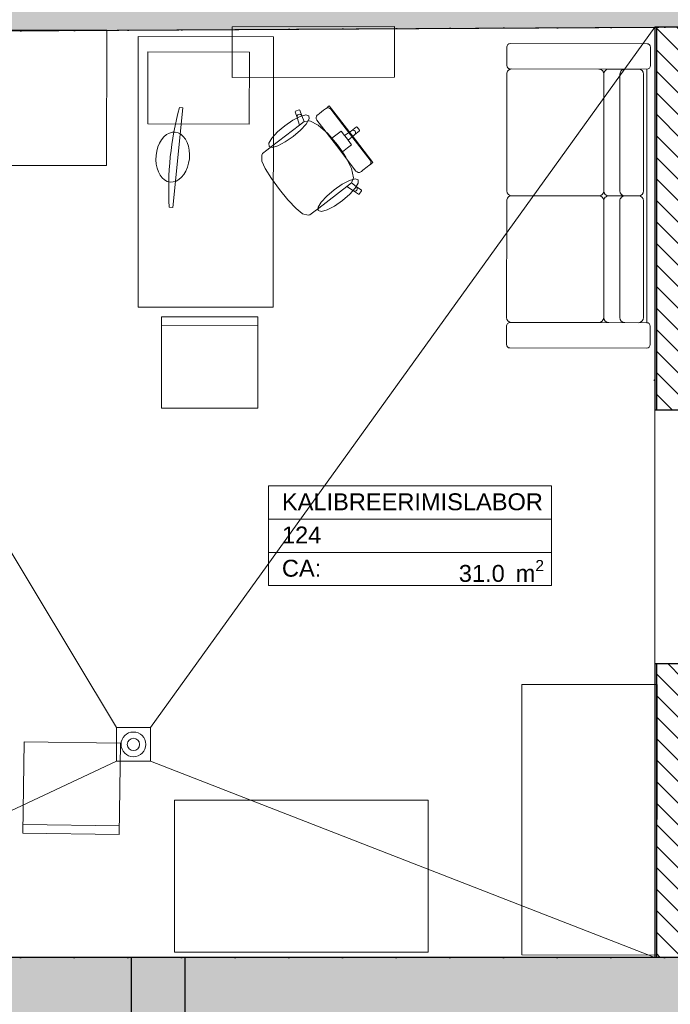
# Model space of a CAD drawing. Header units: millimetres. Extents: x -63554 to 200, y -19084 to 40052.
# Tile 5 of 120: x -57369 to -53518, y 5953 to 11776. Entities that reach past the tile are written whole.
import ezdxf
from ezdxf.enums import TextEntityAlignment as Align

# ---------------------------------------------------------------- set-up
doc = ezdxf.new("R2010")
doc.units = ezdxf.units.MM
doc.header["$MEASUREMENT"] = 0
doc.linetypes.add('Dotted', pattern=[317.499995, 0, -317.499995])
for name, color, linetype in [('1232_Kandvad vaheseinad', 7, 'Continuous'), ('1241_Välisseinad', 7, 'Continuous'), ('New_014_Ruumi netopind', 7, 'Continuous'), ('New_1311_Vaheseinad', 7, 'Continuous'), ('New_1321_Põranda kattetarindid', 7, 'Continuous'), ('New_Archicad Door Markers', 7, 'Continuous'), ('New_Archicad Doors', 7, 'Continuous'), ('New_SA-mööbel', 7, 'Continuous'), ('SA-mööbel', 7, 'Continuous')]:
    doc.layers.add(name, color=color, linetype=linetype)
for name, color, linetype, lineweight in [('1232_Kandvad vaheseinad_Pen_No__101', 252, 'Continuous', 13), ('1232_Kandvad vaheseinad_Pen_No__41', 7, 'Continuous', 25), ('1241_Välisseinad_Pen_No__101', 252, 'Continuous', 13), ('1241_Välisseinad_Pen_No__41', 7, 'Continuous', 25), ('1311_Vaheseinad_Pen_No__41', 7, 'Continuous', 25), ('_trapid_Pen_No__141', 7, 'Continuous', 20), ('New_1311_Vaheseinad_Pen_No__101', 252, 'Continuous', 13), ('New_1311_Vaheseinad_Pen_No__41', 7, 'Continuous', 25), ('New_1321_Põranda kattetarindid_Pen_No__41', 7, 'Continuous', 25), ('New_Archicad Door Markers_Pen_No__7', 7, 'Continuous', 35), ('New_Archicad Doors_Pen_No__101', 252, 'Continuous', 13), ('New_Archicad Zone Stamps_Pen_No__1', 7, 'Continuous', 13), ('New_Archicad Zone Stamps_Pen_No__7', 7, 'Continuous', 35), ('New_SA-mööbel_Pen_No__101', 252, 'Continuous', 13), ('SA-mööbel_Pen_No__101', 252, 'Continuous', 13)]:
    doc.layers.add(name, color=color, linetype=linetype, lineweight=lineweight)
doc.layers.add('New_Archicad Door Markers_Pen_No__5', color=7, linetype='Continuous', lineweight=25, true_color=0x40a5ff)
doc.styles.add('GENERATED_STYLE_1', font='arial.ttf')
doc.styles.add('GENERATED_STYLE_2', font='arial.ttf')
pattern_1 = [(0, (0, 0), (0, 86.60254), [0, -50]), (0, (25, 43.3), (0, 86.60254), [0, -50])]
pattern_2 = [(135, (0, 0), (63.63961, 63.63961), [])]
pattern_3 = [(225, (0, 0), (-63.63961, 63.63961), [])]

# ---------------------------------------------------------------- blocks, each defined once
blk = doc.blocks.new('KALIBREERIMISLABOR_124_13_1', base_point=(-55058.9, 8723.8))
at = {"layer": 'New_Archicad Zone Stamps_Pen_No__1', "color": 7, "linetype": 'Continuous', "lineweight": 13}
for p, q in [((-54221.9, 9018.4), (-55895.8, 9018.4)), ((-55895.8, 9018.4), (-55895.8, 8429.1)), ((-55895.8, 9018.4), (-54221.9, 9018.4)), ((-55895.8, 8822), (-55895.8, 9018.4)), ((-54221.9, 8429.1), (-54221.9, 9018.4)), ((-54221.9, 9018.4), (-54221.9, 8822)), ((-54221.9, 8822), (-55895.8, 8822)), ((-55895.8, 8822), (-54221.9, 8822)), ((-55895.8, 8625.6), (-55895.8, 8822)), ((-54221.9, 8822), (-54221.9, 8625.6)), ((-54221.9, 8625.6), (-55895.8, 8625.6)), ((-55895.8, 8625.6), (-54221.9, 8625.6)), ((-55895.8, 8429.1), (-55895.8, 8625.6)), ((-54221.9, 8625.6), (-54221.9, 8429.1)), ((-55895.8, 8429.1), (-54221.9, 8429.1)), ((-54221.9, 8429.1), (-55895.8, 8429.1))]:
    blk.add_line(p, q, dxfattribs=at)
at = {"layer": 'New_Archicad Zone Stamps_Pen_No__7', "color": 7, "lineweight": 35, "insert": (-54770.1, 8580.3), "char_height": 100, "attachment_point": 1, "style": 'GENERATED_STYLE_2'}
blk.add_mtext('\\A1;{\\pql;\\pt0,350;\\fArial|b0|i0|c0|p0;\\W1.000000;31.0\\fArial|b0|i0|c0|p0;\\W1.000000;\\A1{\\H.66x;\\S^  ;}\\fArial|b0|i0|c0|p0;\\W1.000000; m\\fArial|b0|i0|c0|p0;\\W1.000000;\\A1{\\H.66x;\\S2^  ;}}', dxfattribs=at)
at = {"layer": 'New_Archicad Zone Stamps_Pen_No__7', "color": 7, "lineweight": 35, "style": 'GENERATED_STYLE_2'}
for tag, p in [('ROOM_NAME', (-55817.2, 8974.6)), ('DUMMY_861', (-54300.5, 8998.8)), ('DUMMY_862', (-54300.5, 8802.4)), ('ROOM_NUMBER', (-55817.2, 8778.2)), ('ceilingCode', (-55817.2, 8581.8))]:
    blk.add_attdef(tag, text='', height=100, dxfattribs=at).set_placement(p, align=Align.TOP_LEFT)
blk = doc.blocks.new('Slab_163_1', base_point=(-59270, 6230))
at = {"layer": 'New_1321_Põranda kattetarindid_Pen_No__41', "color": 7, "linetype": 'Dotted', "lineweight": 25, "flags": 128}
blk.add_lwpolyline([(-59270, 6230), (-50807.7, 6230), (-50290, 6230), (-50290, 6150), (-47340, 6150), (-47340, 8250), (-50540, 8250), (-50540, 11749), (-59270, 11699.8)], close=True, dxfattribs=at)
blk = doc.blocks.new('Wall_12_1', base_point=(-59270, 11699.8))
at = {"layer": '1232_Kandvad vaheseinad_Pen_No__101', "linetype": 'Continuous', "lineweight": 0, "true_color": 0x4c4c4c}
blk.add_hatch(color=251, dxfattribs=at).paths.add_polyline_path([(-59270, 11699.8), (-50390, 11749.8), (-50390, 12149.8), (-59270, 12099.8)])
at = {"layer": '1232_Kandvad vaheseinad_Pen_No__41', "color": 7, "linetype": 'Continuous', "lineweight": 25, "flags": 128}
blk.add_lwpolyline([(-59270, 11699.8), (-50390, 11749.8)], dxfattribs=at)
blk = doc.blocks.new('Wall_13_1', base_point=(-56390, 6230))
at = {"layer": '1232_Kandvad vaheseinad_Pen_No__101', "linetype": 'Continuous', "lineweight": 0, "true_color": 0x4c4c4c}
for points in [[(-56390, 5830), (-50290, 5830), (-50290, 6230), (-56390, 6230)], [(-50460, 6230), (-50450, 6206.5), (-50450, 6230)], [(-50450, 6230), (-50450, 6206.5), (-50300, 5853.5), (-50300, 6230)], [(-50290, 6230), (-50300, 6230), (-50300, 5853.5), (-50290, 5830)], [(-50290, 6230), (-50290, 6150), (-50285, 6150), (-50285, 6230)]]:
    blk.add_hatch(color=251, dxfattribs=at).paths.add_polyline_path(points)
at = {"layer": '1232_Kandvad vaheseinad_Pen_No__41', "color": 7, "linetype": 'Continuous', "lineweight": 25, "flags": 128}
for points in [[(-50290, 6230), (-56390, 6230)], [(-56390, 5830), (-50290, 5830)]]:
    blk.add_lwpolyline(points, dxfattribs=at)
at = {"layer": '1311_Vaheseinad_Pen_No__41', "color": 7, "linetype": 'Continuous', "lineweight": 25}
for p, q in [((-50450, 6230), (-50460, 6230)), ((-50450, 6230), (-50300, 6230)), ((-50300, 6230), (-50290, 6230))]:
    blk.add_line(p, q, dxfattribs=at)
at = {"layer": '1311_Vaheseinad_Pen_No__41', "color": 7, "linetype": 'Continuous', "lineweight": 25, "flags": 128}
blk.add_lwpolyline([(-50290, 5830), (-50290, 6230)], dxfattribs=at)
blk = doc.blocks.new('Simple Door Opening[18]_1')
at = {"layer": 'New_Archicad Doors_Pen_No__101', "color": 252, "linetype": 'Continuous', "lineweight": 13}
for p, q in [((-53600, 9466), (-53610, 9466)), ((-53450, 9466), (-53600, 9466)), ((-53440, 9466), (-53450, 9466)), ((-53600, 7966), (-53610, 7966)), ((-53450, 7966), (-53600, 7966)), ((-53440, 7966), (-53450, 7966))]:
    blk.add_line(p, q, dxfattribs=at)
blk = doc.blocks.new('Wall_55_1', base_point=(-53610, 11731.7))
at = {"layer": 'New_1311_Vaheseinad_Pen_No__101', "linetype": 'Continuous', "lineweight": 13}
h = blk.add_hatch(dxfattribs=at)
h.set_pattern_fill('PLASTER_0001', color=252, style=0, pattern_type=2)
h.set_pattern_definition(pattern_1)
h.paths.add_polyline_path([(-53600, 11731.7), (-53610, 11731.7), (-53610, 11726.7), (-53600, 11727)])
h = blk.add_hatch(dxfattribs=at)
h.set_pattern_fill('PLASTER_0001', color=252, style=0, pattern_type=2)
h.set_pattern_definition(pattern_1)
h.paths.add_polyline_path([(-53610, 11731.7), (-53610, 9466), (-53600, 9466), (-53600, 11731.7)])
h = blk.add_hatch(dxfattribs=at)
h.set_pattern_fill('MASONRY_BLOCK_0001', color=252, style=0, pattern_type=2)
h.set_pattern_definition(pattern_2)
h.paths.add_polyline_path([(-53450, 11732.6), (-53600, 11731.7), (-53600, 11727), (-53450, 11732.3)])
h = blk.add_hatch(dxfattribs=at)
h.set_pattern_fill('MASONRY_BLOCK_0001', color=252, style=0, pattern_type=2)
h.set_pattern_definition(pattern_2)
h.paths.add_polyline_path([(-53600, 11731.7), (-53600, 9466), (-53450, 9466), (-53450, 11732.6)])
h = blk.add_hatch(dxfattribs=at)
h.set_pattern_fill('PLASTER_0001', color=252, style=0, pattern_type=2)
h.set_pattern_definition(pattern_1)
h.paths.add_polyline_path([(-53450, 11732.6), (-53450, 11732.3), (-53440, 11732.6)])
h = blk.add_hatch(dxfattribs=at)
h.set_pattern_fill('PLASTER_0001', color=252, style=0, pattern_type=2)
h.set_pattern_definition(pattern_1)
h.paths.add_polyline_path([(-53450, 11732.6), (-53450, 9466), (-53440, 9466), (-53440, 11732.6)])
h = blk.add_hatch(dxfattribs=at)
h.set_pattern_fill('PLASTER_0001', color=252, style=0, pattern_type=2)
h.set_pattern_definition(pattern_1)
h.paths.add_polyline_path([(-53610, 6230), (-53600, 6230), (-53600, 7966), (-53610, 7966)])
h = blk.add_hatch(dxfattribs=at)
h.set_pattern_fill('MASONRY_BLOCK_0001', color=252, style=0, pattern_type=2)
h.set_pattern_definition(pattern_2)
h.paths.add_polyline_path([(-53600, 6230), (-53450, 6230), (-53450, 7966), (-53600, 7966)])
h = blk.add_hatch(dxfattribs=at)
h.set_pattern_fill('PLASTER_0001', color=252, style=0, pattern_type=2)
h.set_pattern_definition(pattern_1)
h.paths.add_polyline_path([(-53450, 6230), (-53440, 6230), (-53440, 7966), (-53450, 7966)])
at = {"layer": 'New_1311_Vaheseinad_Pen_No__41', "color": 7, "linetype": 'Continuous', "lineweight": 25}
for p, q in [((-53600, 11731.7), (-53600, 9466)), ((-53450, 9466), (-53450, 11732.6)), ((-53600, 9466), (-53610, 9466)), ((-53450, 9466), (-53600, 9466)), ((-53440, 9466), (-53450, 9466)), ((-53600, 7966), (-53610, 7966)), ((-53600, 7966), (-53600, 6230)), ((-53450, 7966), (-53600, 7966)), ((-53450, 6230), (-53450, 7966)), ((-53440, 7966), (-53450, 7966))]:
    blk.add_line(p, q, dxfattribs=at)
at = {"layer": 'New_1311_Vaheseinad_Pen_No__41', "color": 7, "linetype": 'Continuous', "lineweight": 25, "flags": 128}
for points in [[(-53610, 11731.7), (-53610, 9466)], [(-53600, 11731.7), (-53610, 11731.7)], [(-53450, 11732.6), (-53600, 11731.7)], [(-53440, 11732.6), (-53450, 11732.6)], [(-53440, 9736), (-53440, 11732.6)], [(-53440, 9576), (-53440, 9726)], [(-53440, 9466), (-53440, 9566)], [(-53610, 7966), (-53610, 6230)], [(-53440, 6230), (-53440, 7966)], [(-53600, 6230), (-53610, 6230)], [(-53450, 6230), (-53600, 6230)], [(-53440, 6230), (-53450, 6230)]]:
    blk.add_lwpolyline(points, dxfattribs=at)
at = {"layer": 'New_Archicad Doors', "color": 252, "linetype": 'Continuous', "lineweight": 13}
blk.add_blockref('Simple Door Opening[18]_1', (0, 0), dxfattribs=at)
blk = doc.blocks.new('D Marker 26_13')
at = {"layer": 'New_Archicad Door Markers_Pen_No__5', "color": 161, "linetype": 'Continuous', "lineweight": 25, "true_color": 0x40a5ff}
blk.add_line((0, -341.4), (0, 300), dxfattribs=at)
at = {"layer": 'New_Archicad Door Markers_Pen_No__7', "color": 7, "lineweight": 35, "insert": (-227.4, -498), "char_height": 100, "attachment_point": 7, "style": 'GENERATED_STYLE_1'}
blk.add_mtext('\\A1;{\\pql;\\pt0;\\fArial|b0|i0|c0|p0;\\W1.000000;SU-11p\\fArial|b0|i0|c0|p0;\\W1.000000;\\fArial|b0|i0|c0|p0;\\W1.000000;\\fArial|b0|i0|c0|p0;\\W1.000000;}', dxfattribs=at)
blk = doc.blocks.new('Door 26[19]_1')
at = {"layer": 'New_Archicad Doors_Pen_No__101', "color": 252, "linetype": 'Continuous', "lineweight": 13}
for p, q in [((-52575, 9736), (-52612, 9736)), ((-52575, 9736), (-52612, 9736)), ((-52575, 9726), (-52575, 9736)), ((-52575, 9726), (-52575, 9736)), ((-52575, 9681), (-52575, 9726)), ((-52575, 9681), (-52575, 9726)), ((-51575, 9726), (-51575, 9736)), ((-51575, 9726), (-51575, 9736)), ((-51575, 9736), (-51538, 9736)), ((-51575, 9736), (-51538, 9736)), ((-51575, 9681), (-51575, 9726)), ((-51575, 9681), (-51575, 9726)), ((-52575, 9681), (-52535, 9681)), ((-52575, 9566), (-52575, 9681)), ((-52575, 9576), (-52575, 9681)), ((-52575, 9576), (-52575, 9681)), ((-51615, 9681), (-52535, 9681)), ((-52535, 9681), (-52535, 9566)), ((-51615, 9566), (-51615, 9681)), ((-51615, 9681), (-51575, 9681)), ((-51575, 9681), (-51575, 9566)), ((-51575, 9576), (-51575, 9681)), ((-51575, 9576), (-51575, 9681)), ((-52575, 9566), (-52612, 9566)), ((-52575, 9566), (-52612, 9566)), ((-52575, 9566), (-52575, 9576)), ((-52575, 9566), (-52575, 9576)), ((-52535, 9566), (-52575, 9566)), ((-52535, 9566), (-51615, 9566)), ((-51575, 9566), (-51615, 9566)), ((-51615, 9566), (-51615, 8646)), ((-51575, 9566), (-51575, 9576)), ((-51575, 9566), (-51575, 9576)), ((-51575, 9566), (-51538, 9566)), ((-51575, 9566), (-51538, 9566))]:
    blk.add_line(p, q, dxfattribs=at)
blk.add_arc((-51615, 9566), 920, 180, 270, dxfattribs=at)
at = {"layer": 'New_Archicad Door Markers', "color": 161, "lineweight": 25, "true_color": 0x40a5ff, "zscale": 1000}
blk.add_blockref('D Marker 26_13', (-52075, 9736), dxfattribs=at)
blk = doc.blocks.new('Wall_56_1', base_point=(-53610, 9566))
at = {"layer": 'New_1311_Vaheseinad_Pen_No__101', "linetype": 'Continuous', "lineweight": 13}
h = blk.add_hatch(dxfattribs=at)
h.set_pattern_fill('PLASTER_0001', color=252, style=0, pattern_type=2)
h.set_pattern_definition(pattern_1)
h.paths.add_polyline_path([(-53610, 9726), (-53610, 9736), (-53615, 9736), (-53615, 9726)])
h = blk.add_hatch(dxfattribs=at)
h.set_pattern_fill('MASONRY_BLOCK_0001', color=252, style=0, pattern_type=2)
h.set_pattern_definition(pattern_3)
h.paths.add_polyline_path([(-53610, 9576), (-53610, 9726), (-53615, 9726), (-53615, 9576)])
h = blk.add_hatch(dxfattribs=at)
h.set_pattern_fill('PLASTER_0001', color=252, style=0, pattern_type=2)
h.set_pattern_definition(pattern_1)
h.paths.add_polyline_path([(-53440, 9736), (-53440, 9726), (-52575, 9726), (-52575, 9736)])
h = blk.add_hatch(dxfattribs=at)
h.set_pattern_fill('MASONRY_BLOCK_0001', color=252, style=0, pattern_type=2)
h.set_pattern_definition(pattern_3)
h.paths.add_polyline_path([(-53440, 9726), (-53440, 9576), (-52575, 9576), (-52575, 9726)])
h = blk.add_hatch(dxfattribs=at)
h.set_pattern_fill('PLASTER_0001', color=252, style=0, pattern_type=2)
h.set_pattern_definition(pattern_1)
h.paths.add_polyline_path([(-51575, 9736), (-51575, 9726), (-50540.3, 9726), (-50540, 9736)])
h = blk.add_hatch(dxfattribs=at)
h.set_pattern_fill('MASONRY_BLOCK_0001', color=252, style=0, pattern_type=2)
h.set_pattern_definition(pattern_3)
h.paths.add_polyline_path([(-51575, 9726), (-51575, 9576), (-50544.7, 9576), (-50540.3, 9726)])
h = blk.add_hatch(dxfattribs=at)
h.set_pattern_fill('MASONRY_BLOCK_0001', color=252, style=0, pattern_type=2)
h.set_pattern_definition(pattern_3)
h.paths.add_polyline_path([(-50540, 9576), (-50540, 9726), (-50540.3, 9726), (-50544.7, 9576)])
h = blk.add_hatch(dxfattribs=at)
h.set_pattern_fill('PLASTER_0001', color=252, style=0, pattern_type=2)
h.set_pattern_definition(pattern_1)
h.paths.add_polyline_path([(-50540.3, 9726), (-50540, 9726), (-50540, 9736)])
h = blk.add_hatch(dxfattribs=at)
h.set_pattern_fill('PLASTER_0001', color=252, style=0, pattern_type=2)
h.set_pattern_definition(pattern_1)
h.paths.add_polyline_path([(-53610, 9566), (-53610, 9576), (-53615, 9576), (-53615, 9566)])
h = blk.add_hatch(dxfattribs=at)
h.set_pattern_fill('PLASTER_0001', color=252, style=0, pattern_type=2)
h.set_pattern_definition(pattern_1)
h.paths.add_polyline_path([(-52575, 9576), (-53440, 9576), (-53440, 9566), (-52575, 9566)])
h = blk.add_hatch(dxfattribs=at)
h.set_pattern_fill('PLASTER_0001', color=252, style=0, pattern_type=2)
h.set_pattern_definition(pattern_1)
h.paths.add_polyline_path([(-50544.7, 9576), (-51575, 9576), (-51575, 9566), (-50545, 9566)])
h = blk.add_hatch(dxfattribs=at)
h.set_pattern_fill('PLASTER_0001', color=252, style=0, pattern_type=2)
h.set_pattern_definition(pattern_1)
h.paths.add_polyline_path([(-50544.7, 9576), (-50545, 9566), (-50540, 9566), (-50540, 9576)])
at = {"layer": 'New_1311_Vaheseinad_Pen_No__41', "color": 7, "linetype": 'Continuous', "lineweight": 25}
for p, q in [((-52575, 9726), (-53440, 9726)), ((-52575, 9736), (-52612, 9736)), ((-52575, 9726), (-52575, 9736)), ((-52575, 9681), (-52575, 9726)), ((-51575, 9736), (-51538, 9736)), ((-51575, 9726), (-51575, 9736)), ((-50540.3, 9726), (-51575, 9726)), ((-51575, 9681), (-51575, 9726)), ((-52575, 9576), (-52575, 9681)), ((-51575, 9576), (-51575, 9681)), ((-53440, 9576), (-52575, 9576)), ((-52575, 9566), (-52612, 9566)), ((-52575, 9566), (-52575, 9576)), ((-51575, 9576), (-50544.7, 9576)), ((-51575, 9566), (-51575, 9576)), ((-51575, 9566), (-51538, 9566))]:
    blk.add_line(p, q, dxfattribs=at)
at = {"layer": 'New_1311_Vaheseinad_Pen_No__41', "color": 7, "linetype": 'Continuous', "lineweight": 25, "flags": 128}
for points in [[(-52575, 9736), (-53440, 9736)], [(-53440, 9726), (-53440, 9576)], [(-50540, 9736), (-51575, 9736)], [(-53440, 9566), (-52575, 9566)], [(-51575, 9566), (-50545, 9566)]]:
    blk.add_lwpolyline(points, dxfattribs=at)
at = {"layer": 'New_Archicad Doors', "color": 252, "linetype": 'Continuous', "lineweight": 13}
blk.add_blockref('Door 26[19]_1', (0, 0), dxfattribs=at)
blk = doc.blocks.new('Wall_153_1', base_point=(-56390, 6230))
at = {"layer": '1241_Välisseinad_Pen_No__101', "linetype": 'Continuous', "lineweight": 0, "true_color": 0x4c4c4c}
for points in [[(-56710, 6230), (-59270, 6230), (-59270, 5790), (-56710, 5790)], [(-56710, 5790), (-56390, 6230), (-56710, 6230)]]:
    blk.add_hatch(color=251, dxfattribs=at).paths.add_polyline_path(points)
at = {"layer": '1241_Välisseinad_Pen_No__41', "color": 7, "linetype": 'Continuous', "lineweight": 25, "flags": 128}
for points in [[(-56390, 6230), (-59270, 6230)], [(-59270, 5790), (-56710, 5790)]]:
    blk.add_lwpolyline(points, dxfattribs=at)
blk = doc.blocks.new('Office Cabinet 26[64]_1', base_point=(-54952.2, 7160.3))
at = {"layer": 'New_SA-mööbel_Pen_No__101', "color": 252, "linetype": 'Continuous', "lineweight": 13, "flags": 128}
blk.add_lwpolyline([(-54952.2, 7160.3), (-56452.2, 7160.3), (-56452.2, 6260.3), (-54952.2, 6260.3)], close=True, dxfattribs=at)
blk = doc.blocks.new('Office Desk Rect 26[138]_1', base_point=(-56854.1, 11713))
at = {"layer": 'New_SA-mööbel_Pen_No__101', "color": 252, "linetype": 'Continuous', "lineweight": 13, "flags": 128}
blk.add_lwpolyline([(-56854.1, 11713), (-58454.1, 11714.1), (-58454.6, 10914.1), (-56854.6, 10913)], close=True, dxfattribs=at)
blk = doc.blocks.new('Office Desk Rect 26[139]_1', base_point=(-53597.7, 6243.9))
at = {"layer": 'New_SA-mööbel_Pen_No__101', "color": 252, "linetype": 'Continuous', "lineweight": 13, "flags": 128}
blk.add_lwpolyline([(-53597.7, 6243.9), (-53596.7, 7843.9), (-54396.7, 7844.5), (-54397.7, 6244.5)], close=True, dxfattribs=at)
blk = doc.blocks.new('Sofa 26[142]_1', base_point=(-54486.3, 11634.4))
at = {"layer": 'SA-mööbel_Pen_No__101', "color": 252, "linetype": 'Continuous', "lineweight": 13}
for p, q in [((-54486.4, 11504.4), (-54486.3, 11614.4)), ((-54466.3, 11634.4), (-53656.3, 11633.9)), ((-53636.3, 11613.9), (-53636.4, 11503.9)), ((-53656.4, 11483.9), (-54466.4, 11484.4)), ((-54456.4, 11484.4), (-53941.7, 11484.1)), ((-53706.4, 11483.9), (-53881.7, 11484)), ((-53656.4, 11483.9), (-53657.4, 9983.9)), ((-54486.9, 10764.4), (-54486.4, 11454.4)), ((-53911.7, 11454.1), (-53912.1, 10764.1)), ((-53911.7, 11454.1), (-53912.1, 10764.1)), ((-53816.4, 11454), (-53816.9, 10764)), ((-53676.9, 10763.9), (-53676.4, 11453.9)), ((-53942.1, 10734.1), (-54456.9, 10734.4)), ((-54456.9, 10734.4), (-53942.1, 10734.1)), ((-53882.1, 10734), (-53706.9, 10733.9)), ((-53706.9, 10733.9), (-53882.1, 10734)), ((-54487.4, 10014.4), (-54486.9, 10704.4)), ((-53912.2, 10704.1), (-53912.6, 10014.1)), ((-53912.2, 10704.1), (-53912.6, 10014.1)), ((-53816.9, 10704), (-53817.4, 10014)), ((-53677.4, 10013.9), (-53676.9, 10703.9)), ((-54487.5, 9854.4), (-54487.4, 9964.4)), ((-54467.4, 9984.4), (-53657.4, 9983.9)), ((-53942.6, 9984.1), (-54457.4, 9984.4)), ((-53882.6, 9984), (-53707.4, 9983.9)), ((-53637.4, 9963.9), (-53637.5, 9853.9)), ((-53657.5, 9833.9), (-54467.5, 9834.4))]:
    blk.add_line(p, q, dxfattribs=at)
for centre, radius, start, end in [((-54466.3, 11614.4), 20, 89.96242, 179.96242), ((-53656.3, 11613.9), 20, 359.96242, 89.96242), ((-54466.4, 11504.4), 20, 179.96242, 269.96242), ((-54456.4, 11454.4), 30, 89.96242, 179.96242), ((-53941.7, 11454.1), 30, 359.96242, 89.96242), ((-53881.7, 11454), 30, 89.96242, 179.96242), ((-53786.4, 11454), 30, 89.96242, 179.96242), ((-53706.4, 11453.9), 30, 359.96242, 89.96242), ((-53656.4, 11503.9), 20, 269.96242, 359.96242), ((-54456.9, 10764.4), 30, 179.96242, 269.96242), ((-54456.9, 10704.4), 30, 89.96242, 179.96242), ((-53942.1, 10764.1), 30, 269.96242, 359.96242), ((-53942.2, 10704.1), 30, 359.96242, 89.96242), ((-53882.2, 10704), 30, 89.96242, 179.96242), ((-53882.1, 10764), 30, 179.96242, 269.96242), ((-53786.9, 10764), 30, 179.96242, 269.96242), ((-53786.9, 10704), 30, 89.96242, 179.96242), ((-53706.9, 10763.9), 30, 269.96242, 359.96242), ((-53706.9, 10703.9), 30, 359.96242, 89.96242), ((-54457.4, 10014.4), 30, 179.96242, 269.96242), ((-54467.4, 9964.4), 20, 89.96242, 179.96242), ((-53942.6, 10014.1), 30, 269.96242, 359.96242), ((-53882.6, 10014), 30, 179.96242, 269.96242), ((-53787.4, 10014), 30, 179.96242, 269.96242), ((-53707.4, 10013.9), 30, 269.96242, 359.96242), ((-53657.4, 9963.9), 20, 359.96242, 89.96242), ((-54467.5, 9854.4), 20, 179.96242, 269.96242), ((-53657.5, 9853.9), 20, 269.96242, 359.96242)]:
    blk.add_arc(centre, radius, start, end, dxfattribs=at)
blk = doc.blocks.new('Chair 10 26[249]_1', base_point=(-57349.6, 6965.3))
at = {"layer": 'New_SA-mööbel_Pen_No__101', "color": 252, "linetype": 'Continuous', "lineweight": 13}
blk.add_line((-57348.9, 7015.3), (-56779, 7007.4), dxfattribs=at)
at = {"layer": 'New_SA-mööbel_Pen_No__101', "color": 252, "linetype": 'Continuous', "lineweight": 13, "flags": 128}
blk.add_lwpolyline([(-57342.1, 7505.3), (-56772.2, 7497.4), (-56779.6, 6957.5), (-57349.6, 6965.3)], close=True, dxfattribs=at)
blk = doc.blocks.new('Chair 10 26[254]_1', base_point=(-55960.3, 10017.8))
at = {"layer": 'New_SA-mööbel_Pen_No__101', "color": 252, "linetype": 'Continuous', "lineweight": 13}
blk.add_line((-55960.3, 9967.8), (-56530.3, 9968.2), dxfattribs=at)
at = {"layer": 'New_SA-mööbel_Pen_No__101', "color": 252, "linetype": 'Continuous', "lineweight": 13, "flags": 128}
blk.add_lwpolyline([(-55960.6, 9477.8), (-56530.6, 9478.2), (-56530.3, 10018.2), (-55960.3, 10017.8)], close=True, dxfattribs=at)
blk = doc.blocks.new('Office Desk Rect 26[255]_1', base_point=(-56668.4, 10075.7))
at = {"layer": 'New_SA-mööbel_Pen_No__101', "color": 252, "linetype": 'Continuous', "lineweight": 13, "flags": 128}
blk.add_lwpolyline([(-56668.4, 10075.7), (-56667.3, 11675.7), (-55867.3, 11675.2), (-55868.4, 10075.2)], close=True, dxfattribs=at)
blk = doc.blocks.new('Monitor (LCD) 26[257]_1', base_point=(-56395, 10657.8))
at = {"layer": 'New_SA-mööbel_Pen_No__101', "color": 252, "linetype": 'Continuous', "lineweight": 13, "flags": 128}
blk.add_lwpolyline([(-56463.6, 10664.8), (-56403.5, 11255.2), (-56423.4, 11257.2, 0.041015), (-56477.7, 10964.5, 0.041015), (-56483.5, 10666.8)], format="xyb", close=True, dxfattribs=at)
blk.add_lwpolyline([(-56448.4, 11110.6), (-56465.7, 11110.1), (-56482.9, 11105.2), (-56499.6, 11095.9), (-56515.1, 11082.5), (-56529.1, 11065.6), (-56541.1, 11045.5), (-56550.7, 11022.9), (-56557.7, 10998.5), (-56561.8, 10973.1), (-56562.9, 10947.3), (-56561, 10922), (-56556.1, 10897.9), (-56548.4, 10875.8), (-56538.2, 10856.4), (-56525.6, 10840.2), (-56511.2, 10827.8), (-56495.3, 10819.4), (-56478.4, 10815.4), (-56461.1, 10815.9), (-56443.9, 10820.9), (-56427.2, 10830.2), (-56411.7, 10843.5), (-56397.7, 10860.5), (-56385.7, 10880.6), (-56376.1, 10903.2), (-56369.1, 10927.6), (-56365, 10953), (-56363.9, 10978.8), (-56365.8, 11004.1), (-56370.7, 11028.2), (-56378.4, 11050.2), (-56388.6, 11069.7), (-56401.2, 11085.9), (-56415.6, 11098.3), (-56431.5, 11106.7)], close=True, dxfattribs=at)
blk = doc.blocks.new('Book Shelf 01 17[258]_1', base_point=(-56110.8, 11433.1))
at = {"layer": 'New_SA-mööbel_Pen_No__101', "color": 252, "linetype": 'Continuous', "lineweight": 13, "flags": 128}
blk.add_lwpolyline([(-56110.8, 11433.1), (-55150.9, 11435.9), (-55151.7, 11735.9), (-56111.7, 11733.1)], close=True, dxfattribs=at)
blk = doc.blocks.new('Office Chair 06 26[299]_1', base_point=(-56021.3, 11017.1))
at = {"layer": 'New_SA-mööbel_Pen_No__101', "color": 252, "linetype": 'Continuous', "lineweight": 13}
for p, q in [((-55737.4, 11235.5), (-55714.8, 11243.5)), ((-55714.8, 11243.5), (-55711, 11241.6)), ((-55711, 11241.6), (-55698.4, 11206.6)), ((-55595.6, 11220.1), (-55570.1, 11239.8)), ((-55570.1, 11239.8), (-55559.6, 11247.8)), ((-55559.6, 11247.8), (-55556, 11250.6)), ((-55556, 11250.6), (-55547.9, 11256.9)), ((-55549, 11254), (-55556, 11250.7)), ((-55541, 11254.3), (-55549, 11254)), ((-55547.9, 11256.9), (-55544.4, 11259.6)), ((-55544.4, 11259.6), (-55536.6, 11265.6)), ((-55533.5, 11251.5), (-55541, 11254.3)), ((-55536.6, 11265.6), (-55407.7, 11098.1)), ((-55527.3, 11246), (-55533.5, 11251.5)), ((-55411.3, 11095.3), (-55527.3, 11246)), ((-55739.2, 11231.7), (-55737.4, 11235.5)), ((-55726.7, 11196.7), (-55739.2, 11231.7)), ((-55727.6, 11202.5), (-55726.2, 11208.2)), ((-55726.7, 11196.7), (-55727.6, 11202.5)), ((-55712.7, 11152.7), (-55726.7, 11196.7)), ((-55726.2, 11208.2), (-55722.7, 11212.9)), ((-55722.7, 11212.9), (-55717.7, 11215.8)), ((-55717.7, 11215.8), (-55711.9, 11216.7)), ((-55711.9, 11216.7), (-55706.2, 11215.2)), ((-55706.2, 11215.2), (-55701.5, 11211.7)), ((-55701.5, 11211.7), (-55698.4, 11206.6)), ((-55698.4, 11206.6), (-55685.3, 11173.6)), ((-55615.1, 11197.3), (-55612.8, 11204.9)), ((-55614.4, 11189.2), (-55615.1, 11197.3)), ((-55610.7, 11181.9), (-55614.4, 11189.2)), ((-55612.8, 11204.9), (-55607.7, 11210.8)), ((-55494.7, 11031.2), (-55610.7, 11181.9)), ((-55607.7, 11210.8), (-55604.2, 11213.6)), ((-55604.2, 11213.6), (-55595.6, 11220.1)), ((-55878.4, 11025.2), (-55712.7, 11152.7)), ((-55685.5, 11173.6), (-55712.7, 11152.7)), ((-55685.5, 11173.6), (-55685.3, 11173.6)), ((-55685.3, 11173.6), (-55652.6, 11176.9)), ((-55652.6, 11176.9), (-55603.5, 11152)), ((-55603.5, 11152), (-55545.5, 11102.7)), ((-55405.4, 11118.9), (-55376.2, 11141.4)), ((-55376.2, 11141.4), (-55372, 11140.8)), ((-55372, 11140.8), (-55364.6, 11131.2)), ((-55357.3, 11121.7), (-55364.6, 11131.2)), ((-55545.5, 11102.7), (-55520.8, 11074.5)), ((-55520.8, 11074.5), (-55490.1, 11098.1)), ((-55520.8, 11074.5), (-55487.6, 11036.6)), ((-55490.1, 11098.1), (-55466.4, 11116.4)), ((-55466.4, 11116.4), (-55446.1, 11089.9)), ((-55446.1, 11089.9), (-55405.4, 11118.9)), ((-55446.1, 11089.9), (-55435.7, 11076.5)), ((-55425.4, 11063.1), (-55435.7, 11076.5)), ((-55425.4, 11063.1), (-55387, 11095)), ((-55411.3, 11095.3), (-55295.3, 10944.6)), ((-55278.9, 10930.6), (-55407.7, 11098.1)), ((-55405.4, 11118.9), (-55400.2, 11121.5)), ((-55400.2, 11121.5), (-55394.4, 11121.8)), ((-55394.4, 11121.8), (-55388.8, 11119.9)), ((-55388.8, 11119.9), (-55384.4, 11116)), ((-55387, 11095), (-55357.8, 11117.5)), ((-55387, 11095), (-55383.2, 11099.4)), ((-55381.8, 11110.8), (-55384.4, 11116)), ((-55383.2, 11099.4), (-55381.3, 11104.9)), ((-55381.3, 11104.9), (-55381.8, 11110.8)), ((-55357.8, 11117.5), (-55357.3, 11121.7)), ((-55907, 11003.2), (-55878.4, 11025.2)), ((-55494.7, 11031.2), (-55378.7, 10880.4)), ((-55459.4, 10994.8), (-55487.6, 11036.6)), ((-55459.4, 10994.8), (-55428.8, 11018.4)), ((-55428.8, 11018.4), (-55405.1, 11036.6)), ((-55405.1, 11036.6), (-55425.4, 11063.1)), ((-55936, 10941.3), (-55935.6, 10975.4)), ((-55935.6, 10975.4), (-55931.6, 10984.3)), ((-55931.6, 10984.3), (-55907, 11003.2)), ((-55438.5, 10963.7), (-55459.4, 10994.8)), ((-55405.7, 10895), (-55438.5, 10963.7)), ((-55935.4, 10939), (-55936, 10941.3)), ((-55915.9, 10896.1), (-55935.4, 10939)), ((-55879.6, 10837.3), (-55915.9, 10896.1)), ((-55394.3, 10841.1), (-55405.7, 10895)), ((-55337.9, 10885.2), (-55312.3, 10904.8)), ((-55312.3, 10904.8), (-55301.9, 10912.9)), ((-55301.9, 10912.9), (-55298.2, 10915.7)), ((-55298.2, 10915.7), (-55290.1, 10921.9)), ((-55293.2, 10921.6), (-55298.2, 10915.7)), ((-55295.3, 10944.6), (-55291.6, 10937.2)), ((-55290.8, 10929.2), (-55293.2, 10921.6)), ((-55291.6, 10937.2), (-55290.8, 10929.2)), ((-55290.1, 10921.9), (-55286.6, 10924.6)), ((-55286.6, 10924.6), (-55278.9, 10930.6)), ((-55879.1, 10836.4), (-55879.6, 10837.3)), ((-55832.2, 10771.4), (-55879.1, 10836.4)), ((-55405.8, 10810.4), (-55394.3, 10841.1)), ((-55378.7, 10880.4), (-55372.5, 10875)), ((-55372.5, 10875), (-55364.9, 10872.2)), ((-55364.9, 10872.2), (-55357, 10872.5)), ((-55357, 10872.5), (-55350, 10875.9)), ((-55350, 10875.9), (-55346.4, 10878.6)), ((-55346.4, 10878.6), (-55337.9, 10885.2)), ((-55598.7, 10661.8), (-55433, 10789.3)), ((-55405.9, 10810.2), (-55433, 10789.3)), ((-55433, 10789.3), (-55394.1, 10764.5)), ((-55405.9, 10810.2), (-55405.8, 10810.4)), ((-55377.3, 10789.2), (-55405.8, 10810.4)), ((-55373.2, 10785), (-55377.3, 10789.2)), ((-55346.6, 10768.1), (-55377.3, 10789.2)), ((-55373.3, 10768.3), (-55371, 10773.7)), ((-55371, 10779.6), (-55373.2, 10785)), ((-55371, 10773.7), (-55371, 10779.6)), ((-55832.2, 10771.4), (-55781.4, 10709.5)), ((-55394.1, 10764.5), (-55388.7, 10762.2)), ((-55394.1, 10764.5), (-55363.5, 10743.4)), ((-55388.7, 10762.2), (-55382.9, 10762.1)), ((-55382.9, 10762.1), (-55377.5, 10764.2)), ((-55377.5, 10764.2), (-55373.3, 10768.3)), ((-55363.5, 10743.4), (-55359.3, 10744.2)), ((-55359.3, 10744.2), (-55345.8, 10763.9)), ((-55345.8, 10763.9), (-55346.6, 10768.1)), ((-55781.4, 10709.5), (-55780.7, 10708.7)), ((-55780.7, 10708.7), (-55733.1, 10658.6)), ((-55733.1, 10658.6), (-55696.6, 10628.7)), ((-55627.3, 10639.8), (-55598.7, 10661.8)), ((-55696.6, 10628.7), (-55694.6, 10627.6)), ((-55694.6, 10627.6), (-55661.5, 10619.2)), ((-55661.5, 10619.2), (-55651.9, 10620.9)), ((-55651.9, 10620.9), (-55627.3, 10639.8))]:
    blk.add_line(p, q, dxfattribs=at)
at = {"layer": 'New_SA-mööbel_Pen_No__101', "color": 252, "linetype": 'Continuous', "lineweight": 13, "flags": 128}
for points in [[(-55799.7, 11148.8), (-55752.6, 11181.2), (-55709, 11203.7), (-55675.4, 11213.1), (-55657, 11207.8), (-55656.6, 11188.7), (-55674.3, 11158.6), (-55707.3, 11122.2), (-55750.6, 11085), (-55797.6, 11052.7), (-55841.3, 11030.1), (-55874.8, 11020.8), (-55893.2, 11026.1), (-55893.6, 11045.2), (-55876, 11075.2), (-55843, 11111.6)], [(-55459.1, 10706.2), (-55415.7, 10743.4), (-55382.8, 10779.8), (-55365.1, 10809.8), (-55365.5, 10829), (-55383.9, 10834.3), (-55417.5, 10824.9), (-55461.1, 10802.3), (-55508.2, 10770), (-55551.5, 10732.8), (-55584.5, 10696.4), (-55602.1, 10666.4), (-55601.7, 10647.2), (-55583.3, 10641.9), (-55549.8, 10651.3), (-55506.1, 10673.8)]]:
    blk.add_lwpolyline(points, close=True, dxfattribs=at)
blk = doc.blocks.new('Wall_209_1', base_point=(-56390, 130))
at = {"layer": '1241_Välisseinad_Pen_No__101', "linetype": 'Continuous', "lineweight": 0, "true_color": 0x4c4c4c}
for points in [[(-56390, 6235), (-56710, 6235), (-56710, 6230), (-56390, 6230)], [(-56390, 6230), (-56710, 6230), (-56710, 1620), (-56390, 1620)]]:
    blk.add_hatch(color=251, dxfattribs=at).paths.add_polyline_path(points)
at = {"layer": '1241_Välisseinad_Pen_No__41', "color": 7, "linetype": 'Continuous', "lineweight": 25, "flags": 128}
for points in [[(-56710, 6230), (-56710, 1620)], [(-56390, 1620), (-56390, 6230)]]:
    blk.add_lwpolyline(points, dxfattribs=at)
blk = doc.blocks.new('Underdesk Drawer 26[321]_1', base_point=(-56009.9, 11584.5))
at = {"layer": 'New_SA-mööbel_Pen_No__101', "color": 252, "linetype": 'Continuous', "lineweight": 13, "flags": 128}
blk.add_lwpolyline([(-56009.9, 11584.5), (-56010.2, 11158.5), (-56610.2, 11158.9), (-56609.9, 11584.9)], close=True, dxfattribs=at)

msp = doc.modelspace()

# ---------------------------------------------------------------- linework, layer by layer
at = {"layer": '_trapid_Pen_No__141', "color": 7, "linetype": 'Continuous', "lineweight": 20, "flags": 128}
for points in [[(-53610, 6230), (-59270, 6230), (-59270, 11699.8), (-53610, 11731.7)], [(-56595.9, 7590), (-56595.9, 7389.9), (-56795.9, 7389.9), (-56795.9, 7590)]]:
    msp.add_lwpolyline(points, close=True, dxfattribs=at)
for points in [[(-56595.9, 7590), (-53610, 11731.7)], [(-56795.9, 7590), (-59270, 11699.8)], [(-56795.9, 7389.9), (-59270, 6230)], [(-56595.9, 7389.9), (-53610, 6230)]]:
    msp.add_lwpolyline(points, dxfattribs=at)
at = {"layer": '_trapid_Pen_No__141', "color": 7, "linetype": 'Continuous', "lineweight": 20}
for radius in [73.2, 36.6]:
    msp.add_circle((-56695.9, 7489.9), radius, dxfattribs=at)
at = {"layer": 'New_014_Ruumi netopind', "color": 254, "linetype": 'Continuous', "lineweight": 0, "true_color": 0xfdf2d0, "flags": 128}
msp.add_lwpolyline([(-53610, 6230), (-53610, 11731.7), (-59270, 11699.8), (-59270, 6230), (-56390, 6230)], close=True, dxfattribs=at)

# ---------------------------------------------------------------- block references
at = {"layer": '1232_Kandvad vaheseinad', "color": 7, "lineweight": 25}
for name, p in [('Wall_12_1', (-59270, 11699.8)), ('Wall_13_1', (-56390, 6230))]:
    msp.add_blockref(name, p, dxfattribs=at)
at = {"layer": '1241_Välisseinad', "color": 7, "lineweight": 25}
for name, p in [('Wall_209_1', (-56390, 130)), ('Wall_153_1', (-56390, 6230))]:
    msp.add_blockref(name, p, dxfattribs=at)
at = {"layer": 'New_014_Ruumi netopind', "color": 252, "linetype": 'Continuous', "lineweight": 13}
msp.add_blockref('KALIBREERIMISLABOR_124_13_1', (-55058.9, 8723.8), dxfattribs=at).add_auto_attribs({'ROOM_NAME': 'KALIBREERIMISLABOR', 'ROOM_NUMBER': '124', 'ceilingCode': 'CA: '})
at = {"layer": 'New_1311_Vaheseinad', "color": 7, "lineweight": 25}
for name, p in [('Wall_55_1', (-53610, 11731.7)), ('Wall_56_1', (-53610, 9566))]:
    msp.add_blockref(name, p, dxfattribs=at)
at = {"layer": 'New_1321_Põranda kattetarindid', "color": 7, "linetype": 'Dotted', "lineweight": 25}
msp.add_blockref('Slab_163_1', (-59270, 6230), dxfattribs=at)
at = {"layer": 'New_SA-mööbel', "color": 252, "linetype": 'Continuous', "lineweight": 13}
for name, p in [('Office Desk Rect 26[138]_1', (-56854.1, 11713)), ('Book Shelf 01 17[258]_1', (-56110.8, 11433.1)), ('Office Desk Rect 26[255]_1', (-56668.4, 10075.7)), ('Underdesk Drawer 26[321]_1', (-56009.9, 11584.5)), ('Monitor (LCD) 26[257]_1', (-56395, 10657.8)), ('Office Chair 06 26[299]_1', (-56021.3, 11017.1)), ('Chair 10 26[254]_1', (-55960.3, 10017.8)), ('Office Desk Rect 26[139]_1', (-53597.7, 6243.9)), ('Chair 10 26[249]_1', (-57349.6, 6965.3)), ('Office Cabinet 26[64]_1', (-54952.2, 7160.3))]:
    msp.add_blockref(name, p, dxfattribs=at)
at = {"layer": 'SA-mööbel', "color": 252, "linetype": 'Continuous', "lineweight": 13}
msp.add_blockref('Sofa 26[142]_1', (-54486.3, 11634.4), dxfattribs=at)

doc.saveas('drawing.dxf')
